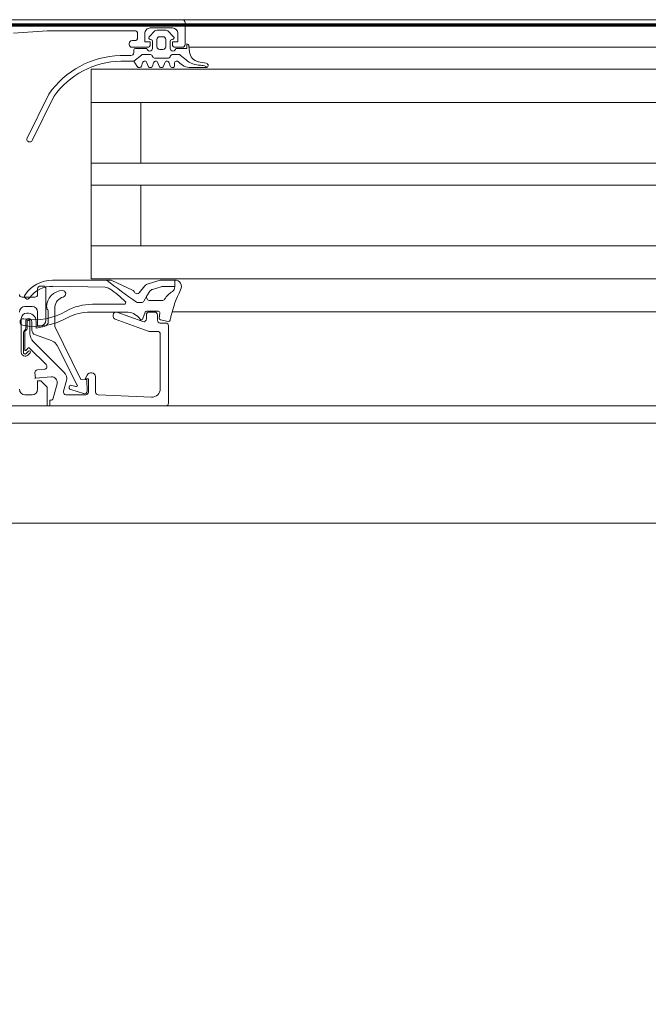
# Model space of a CAD drawing. Header units: millimetres. Extents: x -2180 to 54567, y -1945 to 22251.
# Tile 124 of 143: x 31910 to 32023, y 10370 to 10548. Entities that reach past the tile are written whole.
import ezdxf

# ---------------------------------------------------------------- set-up
doc = ezdxf.new("R2010")
doc.units = ezdxf.units.MM
doc.linetypes.add('EST_Dash_2_1_', pattern=[300, 200, -100])
doc.linetypes.add('Grid Line 1_2_', pattern=[2222.5, 1270, -317.5, 317.5, -317.5])
for name, color, linetype, lineweight in [('_Beyond_', 7, 'Continuous', 9), ('Detail Items', 7, 'Continuous', 9), ('Doors', 7, 'Continuous', 9), ('Grids-1', 7, 'Grid Line 1_2_', 9)]:
    doc.layers.add(name, color=color, linetype=linetype, lineweight=lineweight)
doc.layers.add('Color Fill-1', color=7, linetype='Continuous', lineweight=9, true_color=0xab8450)
doc.layers.add('SMA_Tuletõkkesektsioon', color=1, linetype='EST_Dash_2_1_', lineweight=70, true_color=0xff0000)

# ---------------------------------------------------------------- blocks, each defined once
blk = doc.blocks.new('Schueco_FWS_ADS-70-HD_out_Family-02 - VU-01 FWS SI insert unit-2215690-1 Korruse põrandate plaan')
at = {"layer": 'Detail Items'}
for p, q in [((861, 9), (-861, 9)), ((120, 4), (-660, 4)), ((120, 0), (-660, 0)), ((120, -6), (-660, -6)), ((120, -17), (-660, -17)), ((120, -21), (-660, -21)), ((120, -32), (-660, -32)), ((120, -38), (-660, -38)), ((120, -43.96), (-660, -43.96)), ((-870, -61), (870, -61))]:
    blk.add_line(p, q, dxfattribs=at)
at = {"layer": 'Doors'}
for p, q in [((-829.5, 9), (-732.5, 9)), ((-732.5, 9), (-652.5, 9)), ((-734.3, 7.5), (-738.3, 7.5)), ((-732, 8.5), (-732, 4.5)), ((-740.6, 5.7), (-740.6, 6.5)), ((-737.47, 6.95), (-738.51, 5.91)), ((-738.3, 5.4), (-738.2, 5.4)), ((-735.48, 7.1), (-737.12, 7.1)), ((-737.1, 4.1), (-737.1, 5.4)), ((-736.6, 5.9), (-736, 5.9)), ((-735.5, 5.4), (-735.5, 4.1)), ((-734.09, 5.91), (-735.13, 6.95)), ((-734.4, 5.4), (-734.3, 5.4)), ((-742.1, 4.5), (-742.1, 4.7)), ((-741.6, 5.2), (-741.1, 5.2)), ((-738.8, 4), (-741.6, 4)), ((-738.9, 3.8), (-741, 3.8)), ((-737.9, 5.1), (-737.9, 3.8)), ((-736, 3.6), (-736.6, 3.6)), ((-734.7, 3.8), (-734.7, 5.1)), ((-732.5, 4), (-733.8, 4)), ((-731.33, 4), (-652.5, 4)), ((-731.21, 3.16), (-731.3, 4.23)), ((-741.8, 2.5), (-743.75, 2.5)), ((-741.3, 3.5), (-741.3, 3)), ((-739.9, 2.59), (-741.3, 1.5)), ((-738.38, 2.7), (-739.59, 2.7)), ((-737.83, 2.25), (-737.94, 2.45)), ((-735.16, 2), (-737.4, 2)), ((-734.61, 2.45), (-734.73, 2.25)), ((-733.18, 2.7), (-734.18, 2.7)), ((-731.83, 1.7), (-732.86, 2.58)), ((-739.91, 0.6), (-739.69, 1.2)), ((-738.91, 1.2), (-738.69, 0.6)), ((-737.91, 0.6), (-737.69, 1.2)), ((-736.91, 1.2), (-736.69, 0.6)), ((-735.91, 0.6), (-735.69, 1.2)), ((-734.91, 1.2), (-734.69, 0.6)), ((-733.9, 0.7), (-733.9, 1.1)), ((-730.91, 0.3), (-728.23, 0.3)), ((-728.16, 1.09), (-729.6, 1.37)), ((-727.99, 0.38), (-728.26, 0.52)), ((-756.7, -4.48), (-760.62, -12.46)), ((-759.71, -12.89), (-755.79, -4.91)), ((-652.5, -6), (-749, -6)), ((-652.5, -32), (-749, -32)), ((-758.7, -39.8), (-758.7, -40.8)), ((-757.7, -39.3), (-758.2, -39.3)), ((-757.2, -45.5), (-757.2, -39.8)), ((-746.47, -39.52), (-755.94, -39.34)), ((-759.2, -41.3), (-761.5, -41.3)), ((-748.78, -42.6), (-743.04, -42.6)), ((-738.38, -41.93), (-736.2, -41.93)), ((-761, -43), (-759.7, -43)), ((-756.77, -43.8), (-756.77, -45.67)), ((-742.62, -44), (-749.11, -44)), ((-745, -44.82), (-745, -44.5)), ((-744.33, -44.03), (-739.67, -45.73)), ((-739.22, -44.05), (-739.64, -45.2)), ((-739, -45.26), (-739, -44.5)), ((-736.88, -43.85), (-738.94, -43.85)), ((-738.5, -44), (-737.5, -44)), ((-737, -44.5), (-737, -45.5)), ((-736.7, -45.09), (-736.59, -44.19)), ((-734.32, -43.96), (-652.5, -43.96)), ((-761.67, -45.2), (-761.67, -51.3)), ((-760.87, -46.9), (-760.87, -45.75)), ((-760.6, -46.89), (-760.6, -45.77)), ((-760.1, -45.77), (-760.1, -47.93)), ((-759.77, -45.75), (-759.77, -47.2)), ((-738.68, -47.47), (-744.67, -45.29)), ((-736.5, -46), (-735.5, -46)), ((-735.06, -45.69), (-736.46, -45.42)), ((-761.27, -51.27), (-761.27, -47.68)), ((-761, -50.89), (-761, -47.6)), ((-759.11, -48.14), (-756.06, -49.25)), ((-737, -47.5), (-738.51, -47.5)), ((-736.5, -57.94), (-736.5, -48)), ((-735, -46.5), (-735, -60.5)), ((-759.51, -49.35), (-753.88, -54.98)), ((-760.48, -50.58), (-760.82, -50.96)), ((-760.33, -51.09), (-760.77, -51.53)), ((-760.47, -51.8), (-760.05, -51.37)), ((-757.18, -53.52), (-760.17, -50.53)), ((-755.19, -50.07), (-751.54, -57.23)), ((-758.74, -54.47), (-757.49, -54.37)), ((-755.9, -59.63), (-755.19, -57.01)), ((-753.49, -56.43), (-754.01, -58.37)), ((-748.2, -55.69), (-748.2, -58.52)), ((-752.7, -58.06), (-750.37, -58.78)), ((-751.77, -57.51), (-752.49, -57.29)), ((-759.7, -59), (-761, -59)), ((-753.53, -59), (-750, -59)), ((-747.72, -59.02), (-738.06, -59.43)), ((-735.5, -61), (-652.5, -61))]:
    blk.add_line(p, q, dxfattribs=at)
at = {"layer": 'Doors', "flags": 128}
for points in [[(-741.1, 7), (-757, 7), (-763.07, 6.57)], [(-739.3, 6.5), (-739.3, 5), (-738.3, 5), (-738.3, 4.5)], [(-734.3, 4.5), (-734.3, 5), (-733.3, 5), (-733.3, 6.5)], [(-731.7, 4.6), (-731.7, 3.8), (-733.7, 3.8)], [(-743.66, 1.5), (-741.3, 1.5), (-740.65, 0.5)], [(-652.5, -38), (-749, -38), (-749, 0), (-652.5, 0)], [(-740, -6), (-740, -17), (-749, -17), (-652.5, -17)], [(-740, -32), (-740, -21), (-749, -21), (-652.5, -21)], [(-756.02, -38.22), (-745.56, -38.22), (-746.21, -38.21)], [(-758.7, -44), (-758.7, -46.5), (-758.2, -46.5)], [(-749.71, -58.32), (-749.82, -56.27), (-750.9, -56.24), (-755.57, -46.6), (-755.57, -43.04)], [(-757.51, -46.64), (-758.97, -46.9), (-758.97, -45.69)], [(-756.25, -55.76), (-759.09, -56.01), (-759.2, -54.97)], [(-804.5, -61), (-757, -61), (-757, -57.6), (-758.1, -56.5), (-758.7, -56.5), (-758.7, -58)], [(-749.5, -58.5), (-749.5, -56.1), (-750.1, -56.1), (-749.73, -55.47)], [(-735.5, -61), (-756.5, -61), (-756.5, -60), (-756.38, -60)]]:
    blk.add_lwpolyline(points, dxfattribs=at)
for points in [[(-741.54, -40.03), (-745.24, -38.28)], [(-736.5, -38.25), (-738.69, -38.89)], [(-736.05, -39.38), (-733.86, -39.43), (-733.86, -39.38), (-733.86, -38.2), (-736.17, -38.2), (-733.88, -38.2), (-733.86, -39.38)], [(-739.27, -39.27), (-740.32, -40.52)], [(-739.47, -42.01), (-738.93, -41.07), (-738.38, -40.21), (-738.93, -41.07)], [(-737.89, -39.89), (-736.32, -39.43)], [(-740.57, -42.3), (-739.92, -42.3)]]:
    blk.add_lwpolyline(points, close=True, dxfattribs=at)
at = {"layer": 'Doors'}
for centre, radius, start, end in [((-732.5, 8.5), 0.5, 0.0009, 90), ((-738.3, 6.5), 1, 89.9997, 180.0003), ((-734.3, 6.5), 1, 0.0007, 89.9993), ((-741.1, 6.5), 0.5, 359.9992, 90.0008), ((-741.1, 5.7), 0.5, 270.0004, 359.9996), ((-738.3, 5.7), 0.3, 134.9981, 270.0001), ((-738.2, 5.1), 0.3, 0, 90), ((-737.12, 6.6), 0.5, 90, 135.0277), ((-736.6, 5.4), 0.5, 89.9979, 180.0021), ((-736, 5.4), 0.5, 359.9979, 90.0021), ((-735.48, 6.6), 0.5, 44.9798, 90), ((-734.4, 5.1), 0.3, 90, 180), ((-734.3, 5.7), 0.3, 270.0055, 44.9966), ((-741.6, 4.7), 0.5, 90.0012, 179.9988), ((-741.6, 4.5), 0.5, 180.0016, 269.9984), ((-741, 3.5), 0.3, 90, 180), ((-738.4, 3.8), 0.5, 180, 360), ((-738.8, 4.5), 0.5, 270.0018, 359.9982), ((-736.6, 4.1), 0.5, 179.9989, 270.0011), ((-736, 4.1), 0.5, 269.9989, 0.0011), ((-734.2, 3.8), 0.5, 180, 360), ((-733.8, 4.5), 0.5, 180, 269.9991), ((-732.5, 4.5), 0.5, 270.0018, 359.9982), ((-731.7, 4.2), 0.4, 4.917, 89.9994), ((-743.24, -13.93), 16.44, 91.7756, 144.8995), ((-741.8, 3), 0.5, 270.005, 360), ((-739.59, 2.2), 0.5, 90, 128.0173), ((-738.38, 2.2), 0.5, 30, 90), ((-737.4, 2.5), 0.5, 210, 270), ((-735.16, 2.5), 0.5, 270, 330), ((-734.18, 2.2), 0.5, 90, 150), ((-733.18, 2.2), 0.496, 49.3588, 90), ((-729.21, 3.34), 2, 184.9952, 258.9975), ((-743.27, -13.94), 15.44, 91.4482, 144.206), ((-740.3, 0.7), 0.4, 209.9998, 344.9998), ((-739.3, 1.1), 0.4, 14.9998, 165.0002), ((-738.3, 0.7), 0.4, 194.9998, 345.0002), ((-737.3, 1.1), 0.4, 14.9998, 165.0002), ((-736.3, 0.7), 0.4, 194.9996, 345.0004), ((-735.3, 1.1), 0.4, 14.9996, 165.0004), ((-734.3, 0.7), 0.4, 194.9997, 359.9996), ((-733.5, 1.1), 0.4, 40.3208, 180), ((-730.91, 3.3), 3, 220.3198, 270.0013), ((-729.22, 4.74), 4, 229.3588, 270.6189), ((-729.16, -1.27), 2, 63.3452, 90.6189), ((-728.23, 0.7), 0.4, 269.9191, 78.9894), ((-760.16, -12.67), 0.5, 154.6085, 334.6085), ((-756.01, -44.22), 6, 90.0748, 146.0587), ((-640.57, 98.02), 172.39, 232.2065, 234.4495), ((-640.57, 98.02), 172.39, 232.206, 234.4495), ((-745.56, -38.96), 0.75, 64.6834, 90.0738), ((-745.56, -38.96), 0.75, 64.6834, 90.0738), ((-738.35, -40.04), 1.2, 106.2849, 140.1226), ((-738.35, -40.04), 1.2, 106.2849, 140.1226), ((-736.17, -39.4), 1.2, 90, 106.2849), ((-736.17, -39.4), 1.2, 90, 106.2849), ((-733.87, -39.4), 1.2, 89.6001, 90.1226), ((-733.87, -39.4), 1.2, 331.1933, 90.1226), ((-733.87, -39.4), 1.2, 89.6001, 90.1226), ((-761.5, -40.8), 0.5, 179.9996, 270.0004), ((-760.57, -41.15), 0.5, 146.0587, 324.5614), ((-756.09, -44.34), 5, 88.3074, 144.5614), ((-759.2, -40.8), 0.5, 269.9997, 0.0003), ((-758.2, -39.8), 0.5, 90.0001, 179.9999), ((-757.7, -39.8), 0.5, 0.0015, 89.9985), ((-754.08, -43.08), 2.99, 93.2868, 180), ((-754.22, -40.7), 0.6, 284.2519, 93.2868), ((-746.5, -41.02), 1.5, 55.8858, 88.8796), ((-757.18, -56.8), 20.55, 45.7124, 55.8858), ((-741.88, -40.75), 0.8, 24.9742, 64.6834), ((-741.88, -40.75), 0.8, 24.9742, 64.6834), ((-740.7, -40.2), 0.5, 204.9742, 320.1226), ((-740.7, -40.2), 0.5, 204.9742, 320.1226), ((-737.61, -40.85), 1, 106.573, 140.4107), ((-737.61, -40.85), 1, 106.573, 140.4107), ((-736.04, -40.38), 1, 90.4107, 106.573), ((-736.04, -40.38), 1, 90.4107, 106.573), ((-730.96, -45), 5.8, 124.9991, 144.9927), ((-713.32, -49.78), 21.82, 153.3226, 166.8974), ((-734.86, -39.43), 1, 304.9991, 0.1226), ((-753.58, -43.22), 2, 104.2519, 174.704), ((-748.78, -52.6), 10, 90, 118.5667), ((-743.04, -42.3), 0.3, 270, 45.7124), ((-740.53, -41.71), 0.588, 242.7438, 265.9501), ((-740.53, -41.71), 0.588, 242.7438, 265.9501), ((-739.92, -41.8), 0.5, 270, 335), ((-739.92, -41.8), 0.5, 270, 335), ((-738.38, -41.33), 0.6, 155, 270), ((-736.2, -41.33), 0.6, 270, 324.9927), ((-761, -44), 1, 90.0005, 179.9995), ((-760.67, -45.2), 1, 90.0044, 179.9956), ((-759.18, -34.62), 10.78, 259.2063, 301.4347), ((-760.48, -45.7), 1.51, 0.2853, 97.1799), ((-759.7, -44), 1, 0.0005, 89.9995), ((-756.58, -43.14), 0.491, 173.4205, 219.9014), ((-757.26, -43.84), 0.488, 5.0369, 52.4767), ((-749.11, -53), 9, 90, 117.3856), ((-744.5, -44.5), 0.5, 69.9886, 180), ((-742.62, -47), 3, 40.6103, 90), ((-738.94, -44.15), 0.3, 90, 160), ((-738.5, -44.5), 0.5, 90.0009, 179.9991), ((-737.5, -44.5), 0.5, 0.0005, 89.9993), ((-736.88, -44.15), 0.3, 352.7862, 90), ((-761.3, -45.8), 0.6, 80.1541, 260.1541), ((-759.19, -34.7), 11.9, 259.2577, 299.9709), ((-760.32, -45.75), 0.55, 0, 180), ((-760.35, -45.75), 0.25, 356.4446, 183.5554), ((-758.2, -45.5), 1, 270.0013, 359.9986), ((-757.77, -45.67), 1, 285, 360), ((-744.5, -44.82), 0.5, 180, 249.9897), ((-751.61, -53.74), 14.24, 36.3926, 37.6519), ((-739.92, -45.1), 0.3, 221.0833, 340), ((-739.5, -45.26), 0.5, 249.9886, 360), ((-736.5, -45.5), 0.5, 179.9998, 270.0002), ((-736.4, -45.13), 0.3, 172.7862, 259), ((-735.5, -46.5), 0.5, 0.0007, 89.9991), ((-735, -45.4), 0.3, 259, 347.6117), ((-778.66, -35.81), 45, 347.6117, 348.4391), ((-760.77, -47.73), 0.5, 132.3442, 174.7162), ((-761.34, -46.95), 0.475, 299.4568, 6.0222), ((-760.68, -47.59), 0.316, 120.657, 181.3291), ((-761.1, -46.89), 0.5, 300.657, 0), ((-758.1, -47.93), 2, 180, 225), ((-758.77, -47.2), 0.999, 179.9908, 250.0482), ((-738.51, -47), 0.5, 249.9897, 270), ((-737, -48), 0.5, 0.0009, 89.9991), ((-756.57, -50.66), 1.5, 22.9055, 69.9974), ((-760.97, -51.3), 0.7, 180, 315.0608), ((-760.97, -51.31), 0.3, 173.077, 311.5334), ((-760.9, -50.89), 0.1, 180, 317.856), ((-760.31, -50.68), 0.2, 45.0131, 149.9879), ((-760.19, -51.23), 0.2, 315.0106, 134.9894), ((-757.53, -53.87), 0.5, 274.9986, 45), ((-758.7, -54.97), 0.5, 94.9998, 179.9998), ((-754.94, -56.04), 1.5, 345.0002, 45.0008), ((-749, -55.81), 0.809, 8.8194, 154.9031), ((-759.1, -55.91), 0.1, 180, 275.0534), ((-756.16, -56.75), 1, 344.8913, 95.0534), ((-761, -58), 1, 180.0005, 269.9991), ((-759.7, -58), 1, 270.0016, 359.9984), ((-753.53, -58.5), 0.5, 165.0007, 269.9971), ((-752.63, -57.67), 0.402, 69.318, 260.6021), ((-751.71, -57.32), 0.2, 253.0252, 27.0495), ((-750.21, -58.3), 0.503, 252.0804, 357.2888), ((-750, -58.5), 0.5, 269.9999, 0.0003), ((-747.7, -58.52), 0.5, 180, 267.5482), ((-738, -57.93), 1.5, 267.5442, 359.9862), ((-756.38, -59.5), 0.5, 270.0001, 345.0029), ((-735.5, -60.5), 0.5, 270.0003, 359.9998)]:
    blk.add_arc(centre, radius, start, end, dxfattribs=at)

msp = doc.modelspace()

# ---------------------------------------------------------------- hatches: boundary and pattern name
at = {"layer": 'Color Fill-1'}
h = msp.add_hatch(dxfattribs=at)
h.set_pattern_fill('FP_39', color=256, style=0, pattern_type=2)
h.set_pattern_definition([(45, (0, 0), (-247.4874, 247.4874), []), (135, (0, 0), (-247.4874, -247.4874), [])])
h.paths.add_polyline_path([(30348.09, 8421.5), (30339.09, 8421.5), (30339.59, 8412.5), (30348.09, 8412.5), (30348.09, 8416.66)], flags=0)
h.paths.add_polyline_path([(32956.93, 5313.06), (32956.93, 5397.56), (33100.93, 5396.6), (33101.13, 5313.06), (33110.93, 5313.06), (33110.93, 5338.56), (33990.93, 5338.56), (33990.93, 5313.06), (34000.93, 5313.06), (34000.93, 5348.06), (34724.55, 5348.06), (34724.55, 5397.56), (34782.55, 5397.56), (34782.55, 5407.56), (34744.55, 5407.56), (34744.55, 5422.56), (34044.55, 5422.56), (34044.55, 5472.56), (34744.55, 5472.56), (34744.55, 6137.56), (34782.55, 6137.56), (34782.55, 6147.56), (34724.55, 6147.56), (34724.55, 7172.77), (34416.8, 7172.77), (34416.8, 7522.77), (35316.25, 7522.77), (35316.25, 7773.77), (35340.75, 7773.77), (35340.75, 10169.02), (33673.09, 10267.76), (33673.09, 10373.11), (33541.55, 10373.11), (33541.55, 10456.84), (32898.54, 10456.84), (32897.48, 10422.11), (32757.13, 10422.11), (32757.58, 10434.61), (32874.56, 10434.61), (32874.56, 10456.84), (31801.55, 10456.84), (31801.55, 10373.11), (30366.98, 10373.11), (30366.98, 10463.5), (30339.09, 10465.16), (30339.19, 10227.11), (30374.09, 10227.11), (30374.09, 10167.11), (30348.09, 10167.11), (30348.09, 9204.17), (30404.78, 9203.37), (30412.82, 9199.72), (30418.98, 9194.28), (30421.52, 9190.71), (30424.3, 9183.29), (30422.37, 9175.83), (30417.69, 9172.26), (30412.82, 9170.83), (30348.09, 9170.83), (30348.09, 8412.5), (30374.09, 8412.5), (30374.09, 7522.77), (31385.56, 7522.77), (31385.56, 7172.77), (30505.56, 7172.77), (30505.56, 7112.77), (30298.66, 7112.77), (30298.66, 5348.06), (32056.93, 5348.06), (32056.93, 5313.06), (32066.93, 5313.06), (32066.93, 5338.56), (32946.93, 5338.56), (32946.93, 5313.06)], flags=0)
h.paths.add_polyline_path([(34749.55, 7537.77), (34471.21, 7537.77), (34471.21, 7542.77), (35099.09, 7542.77), (35099.09, 7552.77), (35220.1, 7552.77), (35220.1, 7542.77), (35271.21, 7542.77), (35271.21, 7537.77), (34782.55, 7537.77)], flags=0)
h.paths.add_polyline_path([(30398.25, 9204.17), (30398.25, 9204.18), (30398.25, 9229.77)], flags=0)

# ---------------------------------------------------------------- linework, layer by layer
at = {"layer": '_Beyond_'}
for p, q in [((32874.59, 10474.98), (31801.55, 10474.98)), ((32874.97, 10456.84), (31801.55, 10456.84))]:
    msp.add_line(p, q, dxfattribs=at)
at = {"layer": 'Grids-1'}
msp.add_line((919.79, 10400), (34984.4, 10400), dxfattribs=at)
at = {"layer": 'SMA_Tuletõkkesektsioon'}
msp.add_line((36000, 10547.11), (23987.08, 10547.11), dxfattribs=at)

# ---------------------------------------------------------------- block references
at = {"layer": 'Doors'}
msp.add_blockref('Schueco_FWS_ADS-70-HD_out_Family-02 - VU-01 FWS SI insert unit-2215690-1 Korruse põrandate plaan', (32671.55, 10539.11), dxfattribs=at)

doc.saveas('drawing.dxf')
